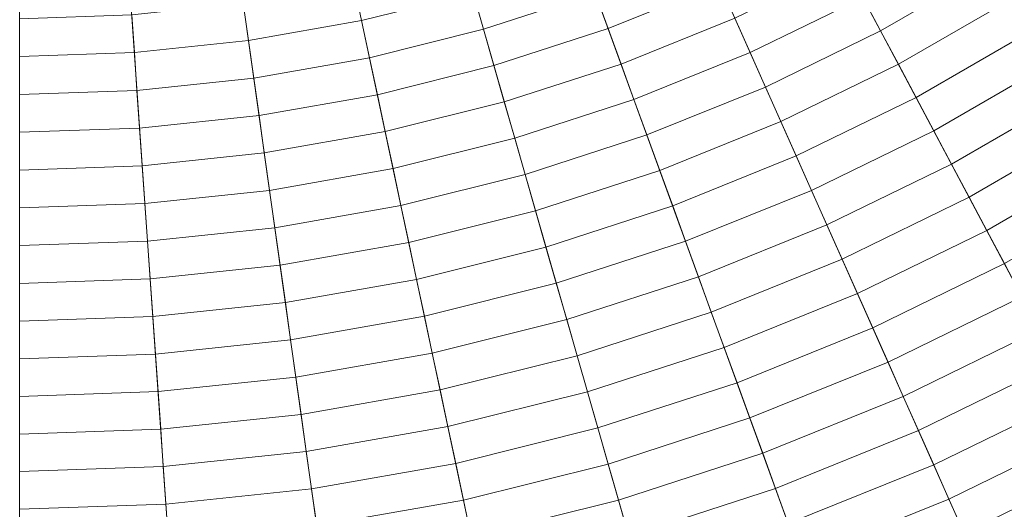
# Model space of a CAD drawing. Header units: centimetres. Extents: x -3.03 to 4.16, y -5.77 to 1.42.
# Tile 207 of 256: x 0.57 to 1.31, y -3.77 to -3.4. Entities that reach past the tile are written whole.
import ezdxf

# ---------------------------------------------------------------- set-up
doc = ezdxf.new("R2010")
doc.units = ezdxf.units.CM
doc.header["$LTSCALE"] = 2.54
doc.layers.add('Lucido design-1', color=7, linetype='Continuous')

# ---------------------------------------------------------------- blocks, each defined once
blk = doc.blocks.new('Gruppo-1')
at = {"color": 142, "linetype": 'Continuous', "lineweight": 9}
for points in [[(3.79946, -3.7537, 37.14766), (3.90163, -3.52424, 37.14766), (0.56704, -2.17698, 37.14766), (0.56698, -2.17712, 37.14766)], [(3.90163, -3.52424, 37.14766), (3.98754, -3.28821, 37.14766), (0.5671, -2.17684, 37.14766), (0.56704, -2.17698, 37.14766)], [(0.56504, -5.7748, 37.14766), (0.81607, -5.76603, 37.14766), (0.56519, -2.17833, 37.14766), (0.56504, -2.17833, 37.14766)], [(0.81607, -5.76603, 37.14766), (1.06587, -5.73977, 37.14766), (0.56534, -2.17831, 37.14766), (0.56519, -2.17833, 37.14766)], [(1.06587, -5.73977, 37.14766), (1.31324, -5.69616, 37.14766), (0.56549, -2.17828, 37.14766), (0.56534, -2.17831, 37.14766)], [(1.31324, -5.69616, 37.14766), (1.55696, -5.63539, 37.14766), (0.56564, -2.17825, 37.14766), (0.56549, -2.17828, 37.14766)], [(1.55696, -5.63539, 37.14766), (1.79584, -5.55777, 37.14766), (0.56578, -2.1782, 37.14766), (0.56564, -2.17825, 37.14766)], [(1.79584, -5.55777, 37.14766), (2.02873, -5.46368, 37.14766), (0.56592, -2.17815, 37.14766), (0.56578, -2.1782, 37.14766)], [(2.02873, -5.46368, 37.14766), (2.25449, -5.35357, 37.14766), (0.56606, -2.17808, 37.14766), (0.56592, -2.17815, 37.14766)], [(2.25449, -5.35357, 37.14766), (2.47202, -5.22798, 37.14766), (0.56619, -2.178, 37.14766), (0.56606, -2.17808, 37.14766)], [(2.47202, -5.22798, 37.14766), (2.68026, -5.08752, 37.14766), (0.56631, -2.17792, 37.14766), (0.56619, -2.178, 37.14766)], [(2.68026, -5.08752, 37.14766), (2.87819, -4.93288, 37.14766), (0.56643, -2.17783, 37.14766), (0.56631, -2.17792, 37.14766)], [(2.87819, -4.93288, 37.14766), (3.06486, -4.76481, 37.14766), (0.56654, -2.17773, 37.14766), (0.56643, -2.17783, 37.14766)], [(3.06486, -4.76481, 37.14766), (3.23934, -4.58412, 37.14766), (0.56665, -2.17762, 37.14766), (0.56654, -2.17773, 37.14766)], [(3.23934, -4.58412, 37.14766), (3.4008, -4.39171, 37.14766), (0.56674, -2.1775, 37.14766), (0.56665, -2.17762, 37.14766)], [(3.4008, -4.39171, 37.14766), (3.54844, -4.1885, 37.14766), (0.56683, -2.17738, 37.14766), (0.56674, -2.1775, 37.14766)], [(3.54844, -4.1885, 37.14766), (3.68154, -3.97548, 37.14766), (0.56691, -2.17725, 37.14766), (0.56683, -2.17738, 37.14766)], [(3.68154, -3.97548, 37.14766), (3.79946, -3.7537, 37.14766), (0.56698, -2.17712, 37.14766), (0.56691, -2.17725, 37.14766)], [(1.20583, -3.38131, 38.11948), (1.28833, -3.33368, 38.11948), (1.30353, -3.358, 38.11412), (1.21929, -3.40664, 38.11412)], [(0.81895, -3.37072, 38.14474), (0.90166, -3.35009, 38.14474), (0.90959, -3.37775, 38.13989), (0.82493, -3.39886, 38.13989)], [(0.90959, -3.37775, 38.13989), (0.99257, -3.35079, 38.13989), (1.0024, -3.37781, 38.13493), (0.91751, -3.40539, 38.13493)], [(1.0024, -3.37781, 38.13493), (1.08516, -3.34437, 38.13493), (1.09684, -3.37062, 38.12988), (1.01223, -3.40481, 38.12988)], [(1.10852, -3.39686, 38.12473), (1.19235, -3.35597, 38.12473), (1.20583, -3.38131, 38.11948), (1.1202, -3.42307, 38.11948)], [(1.21929, -3.40664, 38.11412), (1.30353, -3.358, 38.11412), (1.31872, -3.38231, 38.10867), (1.23275, -3.43194, 38.10867)], [(0.735, -3.38552, 38.14474), (0.81895, -3.37072, 38.14474), (0.82493, -3.39886, 38.13989), (0.73901, -3.41401, 38.13989)], [(1.01223, -3.40481, 38.12988), (1.09684, -3.37062, 38.12988), (1.10852, -3.39686, 38.12473), (1.02205, -3.43179, 38.12473)], [(0.82493, -3.39886, 38.13989), (0.90959, -3.37775, 38.13989), (0.91751, -3.40539, 38.13493), (0.83091, -3.42698, 38.13493)], [(0.91751, -3.40539, 38.13493), (1.0024, -3.37781, 38.13493), (1.01223, -3.40481, 38.12988), (0.92543, -3.43301, 38.12988)], [(1.1202, -3.42307, 38.11948), (1.20583, -3.38131, 38.11948), (1.21929, -3.40664, 38.11412), (1.13186, -3.44928, 38.11412)], [(0.65023, -3.39443, 38.14474), (0.735, -3.38552, 38.14474), (0.73901, -3.41401, 38.13989), (0.65224, -3.42313, 38.13989)], [(1.23275, -3.43194, 38.10867), (1.31872, -3.38231, 38.10867), (1.3339, -3.4066, 38.10312), (1.24619, -3.45723, 38.10312)], [(0.56504, -3.3974, 38.14474), (0.65023, -3.39443, 38.14474), (0.65224, -3.42313, 38.13989), (0.56504, -3.42617, 38.13989)], [(0.73901, -3.41401, 38.13989), (0.82493, -3.39886, 38.13989), (0.83091, -3.42698, 38.13493), (0.74301, -3.44248, 38.13493)], [(1.02205, -3.43179, 38.12473), (1.10852, -3.39686, 38.12473), (1.1202, -3.42307, 38.11948), (1.03187, -3.45876, 38.11948)], [(0.83091, -3.42698, 38.13493), (0.91751, -3.40539, 38.13493), (0.92543, -3.43301, 38.12988), (0.83688, -3.45509, 38.12988)], [(0.92543, -3.43301, 38.12988), (1.01223, -3.40481, 38.12988), (1.02205, -3.43179, 38.12473), (0.93335, -3.46062, 38.12473)], [(1.13186, -3.44928, 38.11412), (1.21929, -3.40664, 38.11412), (1.23275, -3.43194, 38.10867), (1.14352, -3.47546, 38.10867)], [(1.24619, -3.45723, 38.10312), (1.3339, -3.4066, 38.10312), (1.34907, -3.43087, 38.09747), (1.25963, -3.48251, 38.09747)], [(0.65224, -3.42313, 38.13989), (0.73901, -3.41401, 38.13989), (0.74301, -3.44248, 38.13493), (0.65424, -3.45181, 38.13493)], [(0.56504, -3.42617, 38.13989), (0.65224, -3.42313, 38.13989), (0.65424, -3.45181, 38.13493), (0.56504, -3.45492, 38.13493)], [(1.03187, -3.45876, 38.11948), (1.1202, -3.42307, 38.11948), (1.13186, -3.44928, 38.11412), (1.04168, -3.48571, 38.11412)], [(0.74301, -3.44248, 38.13493), (0.83091, -3.42698, 38.13493), (0.83688, -3.45509, 38.12988), (0.74701, -3.47094, 38.12988)], [(0.83688, -3.45509, 38.12988), (0.92543, -3.43301, 38.12988), (0.93335, -3.46062, 38.12473), (0.84285, -3.48318, 38.12473)], [(0.93335, -3.46062, 38.12473), (1.02205, -3.43179, 38.12473), (1.03187, -3.45876, 38.11948), (0.94126, -3.4882, 38.11948)], [(1.14352, -3.47546, 38.10867), (1.23275, -3.43194, 38.10867), (1.24619, -3.45723, 38.10312), (1.15517, -3.50163, 38.10312)], [(1.25963, -3.48251, 38.09747), (1.34907, -3.43087, 38.09747), (1.36422, -3.45513, 38.09173), (1.27306, -3.50776, 38.09173)], [(0.65424, -3.45181, 38.13493), (0.74301, -3.44248, 38.13493), (0.74701, -3.47094, 38.12988), (0.65625, -3.48048, 38.12988)], [(0.56504, -3.45492, 38.13493), (0.65424, -3.45181, 38.13493), (0.65625, -3.48048, 38.12988), (0.56504, -3.48366, 38.12988)], [(0.74701, -3.47094, 38.12988), (0.83688, -3.45509, 38.12988), (0.84285, -3.48318, 38.12473), (0.751, -3.49937, 38.12473)], [(1.04168, -3.48571, 38.11412), (1.13186, -3.44928, 38.11412), (1.14352, -3.47546, 38.10867), (1.05148, -3.51265, 38.10867)], [(1.27306, -3.50776, 38.09173), (1.36422, -3.45513, 38.09173), (1.37937, -3.47937, 38.08588), (1.28648, -3.533, 38.08588)], [(0.84285, -3.48318, 38.12473), (0.93335, -3.46062, 38.12473), (0.94126, -3.4882, 38.11948), (0.84882, -3.51125, 38.11948)], [(0.94126, -3.4882, 38.11948), (1.03187, -3.45876, 38.11948), (1.04168, -3.48571, 38.11412), (0.94917, -3.51577, 38.11412)], [(1.15517, -3.50163, 38.10312), (1.24619, -3.45723, 38.10312), (1.25963, -3.48251, 38.09747), (1.16681, -3.52778, 38.09747)], [(0.65625, -3.48048, 38.12988), (0.74701, -3.47094, 38.12988), (0.751, -3.49937, 38.12473), (0.65825, -3.50912, 38.12473)], [(1.05148, -3.51265, 38.10867), (1.14352, -3.47546, 38.10867), (1.15517, -3.50163, 38.10312), (1.06128, -3.53956, 38.10312)], [(0.56504, -3.48366, 38.12988), (0.65625, -3.48048, 38.12988), (0.65825, -3.50912, 38.12473), (0.56504, -3.51238, 38.12473)], [(0.751, -3.49937, 38.12473), (0.84285, -3.48318, 38.12473), (0.84882, -3.51125, 38.11948), (0.755, -3.52779, 38.11948)], [(0.94917, -3.51577, 38.11412), (1.04168, -3.48571, 38.11412), (1.05148, -3.51265, 38.10867), (0.95707, -3.54332, 38.10867)], [(1.16681, -3.52778, 38.09747), (1.25963, -3.48251, 38.09747), (1.27306, -3.50776, 38.09173), (1.17845, -3.55391, 38.09173)], [(1.28648, -3.533, 38.08588), (1.37937, -3.47937, 38.08588), (1.39451, -3.50359, 38.07993), (1.29989, -3.55822, 38.07993)], [(0.84882, -3.51125, 38.11948), (0.94126, -3.4882, 38.11948), (0.94917, -3.51577, 38.11412), (0.85478, -3.5393, 38.11412)], [(0.65825, -3.50912, 38.12473), (0.751, -3.49937, 38.12473), (0.755, -3.52779, 38.11948), (0.66025, -3.53775, 38.11948)], [(1.06128, -3.53956, 38.10312), (1.15517, -3.50163, 38.10312), (1.16681, -3.52778, 38.09747), (1.07107, -3.56646, 38.09747)], [(1.17845, -3.55391, 38.09173), (1.27306, -3.50776, 38.09173), (1.28648, -3.533, 38.08588), (1.19007, -3.58002, 38.08588)], [(1.29989, -3.55822, 38.07993), (1.39451, -3.50359, 38.07993), (1.40963, -3.5278, 38.07388), (1.31329, -3.58342, 38.07388)], [(0.56504, -3.51238, 38.12473), (0.65825, -3.50912, 38.12473), (0.66025, -3.53775, 38.11948), (0.56504, -3.54108, 38.11948)], [(0.755, -3.52779, 38.11948), (0.84882, -3.51125, 38.11948), (0.85478, -3.5393, 38.11412), (0.75899, -3.5562, 38.11412)], [(0.85478, -3.5393, 38.11412), (0.94917, -3.51577, 38.11412), (0.95707, -3.54332, 38.10867), (0.86074, -3.56734, 38.10867)], [(0.95707, -3.54332, 38.10867), (1.05148, -3.51265, 38.10867), (1.06128, -3.53956, 38.10312), (0.96496, -3.57086, 38.10312)], [(0.66025, -3.53775, 38.11948), (0.755, -3.52779, 38.11948), (0.75899, -3.5562, 38.11412), (0.66225, -3.56636, 38.11412)], [(1.07107, -3.56646, 38.09747), (1.16681, -3.52778, 38.09747), (1.17845, -3.55391, 38.09173), (1.08085, -3.59334, 38.09173)], [(0.56504, -3.54108, 38.11948), (0.66025, -3.53775, 38.11948), (0.66225, -3.56636, 38.11412), (0.56504, -3.56976, 38.11412)], [(1.19007, -3.58002, 38.08588), (1.28648, -3.533, 38.08588), (1.29989, -3.55822, 38.07993), (1.20169, -3.60611, 38.07993)], [(0.75899, -3.5562, 38.11412), (0.85478, -3.5393, 38.11412), (0.86074, -3.56734, 38.10867), (0.76298, -3.58458, 38.10867)], [(0.86074, -3.56734, 38.10867), (0.95707, -3.54332, 38.10867), (0.96496, -3.57086, 38.10312), (0.8667, -3.59536, 38.10312)], [(0.96496, -3.57086, 38.10312), (1.06128, -3.53956, 38.10312), (1.07107, -3.56646, 38.09747), (0.97285, -3.59837, 38.09747)], [(0.66225, -3.56636, 38.11412), (0.75899, -3.5562, 38.11412), (0.76298, -3.58458, 38.10867), (0.66425, -3.59496, 38.10867)], [(1.08085, -3.59334, 38.09173), (1.17845, -3.55391, 38.09173), (1.19007, -3.58002, 38.08588), (1.09062, -3.6202, 38.08588)], [(1.20169, -3.60611, 38.07993), (1.29989, -3.55822, 38.07993), (1.31329, -3.58342, 38.07388), (1.2133, -3.63219, 38.07388)], [(0.56504, -3.56976, 38.11412), (0.66225, -3.56636, 38.11412), (0.66425, -3.59496, 38.10867), (0.56504, -3.59842, 38.10867)], [(0.76298, -3.58458, 38.10867), (0.86074, -3.56734, 38.10867), (0.8667, -3.59536, 38.10312), (0.76697, -3.61294, 38.10312)], [(0.97285, -3.59837, 38.09747), (1.07107, -3.56646, 38.09747), (1.08085, -3.59334, 38.09173), (0.98073, -3.62587, 38.09173)], [(0.8667, -3.59536, 38.10312), (0.96496, -3.57086, 38.10312), (0.97285, -3.59837, 38.09747), (0.87265, -3.62336, 38.09747)], [(1.09062, -3.6202, 38.08588), (1.19007, -3.58002, 38.08588), (1.20169, -3.60611, 38.07993), (1.10039, -3.64704, 38.07993)], [(1.2133, -3.63219, 38.07388), (1.31329, -3.58342, 38.07388), (1.32668, -3.60861, 38.06774), (1.2249, -3.65825, 38.06774)], [(0.66425, -3.59496, 38.10867), (0.76298, -3.58458, 38.10867), (0.76697, -3.61294, 38.10312), (0.66625, -3.62353, 38.10312)], [(0.56504, -3.59842, 38.10867), (0.66425, -3.59496, 38.10867), (0.66625, -3.62353, 38.10312), (0.56504, -3.62706, 38.10312)], [(0.76697, -3.61294, 38.10312), (0.8667, -3.59536, 38.10312), (0.87265, -3.62336, 38.09747), (0.77095, -3.64129, 38.09747)], [(0.87265, -3.62336, 38.09747), (0.97285, -3.59837, 38.09747), (0.98073, -3.62587, 38.09173), (0.8786, -3.65134, 38.09173)], [(0.98073, -3.62587, 38.09173), (1.08085, -3.59334, 38.09173), (1.09062, -3.6202, 38.08588), (0.98861, -3.65335, 38.08588)], [(0.66625, -3.62353, 38.10312), (0.76697, -3.61294, 38.10312), (0.77095, -3.64129, 38.09747), (0.66825, -3.65208, 38.09747)], [(1.10039, -3.64704, 38.07993), (1.20169, -3.60611, 38.07993), (1.2133, -3.63219, 38.07388), (1.11016, -3.67386, 38.07388)], [(1.2249, -3.65825, 38.06774), (1.32668, -3.60861, 38.06774), (1.34006, -3.63377, 38.0615), (1.23649, -3.68428, 38.0615)], [(0.98861, -3.65335, 38.08588), (1.09062, -3.6202, 38.08588), (1.10039, -3.64704, 38.07993), (0.99649, -3.6808, 38.07993)], [(0.56504, -3.62706, 38.10312), (0.66625, -3.62353, 38.10312), (0.66825, -3.65208, 38.09747), (0.56504, -3.65569, 38.09747)], [(0.77095, -3.64129, 38.09747), (0.87265, -3.62336, 38.09747), (0.8786, -3.65134, 38.09173), (0.77493, -3.66961, 38.09173)], [(0.8786, -3.65134, 38.09173), (0.98073, -3.62587, 38.09173), (0.98861, -3.65335, 38.08588), (0.88454, -3.67929, 38.08588)], [(1.11016, -3.67386, 38.07388), (1.2133, -3.63219, 38.07388), (1.2249, -3.65825, 38.06774), (1.11991, -3.70066, 38.06774)], [(1.23649, -3.68428, 38.0615), (1.34006, -3.63377, 38.0615), (1.35343, -3.65891, 38.05515), (1.24808, -3.7103, 38.05515)], [(0.66825, -3.65208, 38.09747), (0.77095, -3.64129, 38.09747), (0.77493, -3.66961, 38.09173), (0.67024, -3.68062, 38.09173)], [(0.99649, -3.6808, 38.07993), (1.10039, -3.64704, 38.07993), (1.11016, -3.67386, 38.07388), (1.00435, -3.70824, 38.07388)], [(0.56504, -3.65569, 38.09747), (0.66825, -3.65208, 38.09747), (0.67024, -3.68062, 38.09173), (0.56504, -3.68429, 38.09173)], [(0.77493, -3.66961, 38.09173), (0.8786, -3.65134, 38.09173), (0.88454, -3.67929, 38.08588), (0.77891, -3.69792, 38.08588)], [(0.88454, -3.67929, 38.08588), (0.98861, -3.65335, 38.08588), (0.99649, -3.6808, 38.07993), (0.89048, -3.70723, 38.07993)], [(1.11991, -3.70066, 38.06774), (1.2249, -3.65825, 38.06774), (1.23649, -3.68428, 38.0615), (1.12966, -3.72745, 38.0615)], [(1.24808, -3.7103, 38.05515), (1.35343, -3.65891, 38.05515), (1.36679, -3.68404, 38.04871), (1.25965, -3.73629, 38.04871)], [(0.67024, -3.68062, 38.09173), (0.77493, -3.66961, 38.09173), (0.77891, -3.69792, 38.08588), (0.67224, -3.70913, 38.08588)], [(0.56504, -3.68429, 38.09173), (0.67024, -3.68062, 38.09173), (0.67224, -3.70913, 38.08588), (0.56504, -3.71288, 38.08588)], [(0.77891, -3.69792, 38.08588), (0.88454, -3.67929, 38.08588), (0.89048, -3.70723, 38.07993), (0.78288, -3.72621, 38.07993)], [(0.89048, -3.70723, 38.07993), (0.99649, -3.6808, 38.07993), (1.00435, -3.70824, 38.07388), (0.89641, -3.73515, 38.07388)], [(1.00435, -3.70824, 38.07388), (1.11016, -3.67386, 38.07388), (1.11991, -3.70066, 38.06774), (1.01222, -3.73566, 38.06774)], [(1.12966, -3.72745, 38.0615), (1.23649, -3.68428, 38.0615), (1.24808, -3.7103, 38.05515), (1.1394, -3.75421, 38.05515)], [(1.25965, -3.73629, 38.04871), (1.36679, -3.68404, 38.04871), (1.38014, -3.70914, 38.04217), (1.27122, -3.76227, 38.04217)], [(0.67224, -3.70913, 38.08588), (0.77891, -3.69792, 38.08588), (0.78288, -3.72621, 38.07993), (0.67423, -3.73763, 38.07993)], [(1.01222, -3.73566, 38.06774), (1.11991, -3.70066, 38.06774), (1.12966, -3.72745, 38.0615), (1.02007, -3.76305, 38.0615)], [(0.56504, -3.71288, 38.08588), (0.67224, -3.70913, 38.08588), (0.67423, -3.73763, 38.07993), (0.56504, -3.74144, 38.07993)], [(0.78288, -3.72621, 38.07993), (0.89048, -3.70723, 38.07993), (0.89641, -3.73515, 38.07388), (0.78686, -3.75447, 38.07388)], [(0.89641, -3.73515, 38.07388), (1.00435, -3.70824, 38.07388), (1.01222, -3.73566, 38.06774), (0.90234, -3.76305, 38.06774)], [(1.1394, -3.75421, 38.05515), (1.24808, -3.7103, 38.05515), (1.25965, -3.73629, 38.04871), (1.14913, -3.78095, 38.04871)], [(1.27122, -3.76227, 38.04217), (1.38014, -3.70914, 38.04217), (1.39348, -3.73423, 38.03553), (1.28277, -3.78822, 38.03553)], [(0.67423, -3.73763, 38.07993), (0.78288, -3.72621, 38.07993), (0.78686, -3.75447, 38.07388), (0.67622, -3.7661, 38.07388)], [(1.02007, -3.76305, 38.0615), (1.12966, -3.72745, 38.0615), (1.1394, -3.75421, 38.05515), (1.02792, -3.79043, 38.05515)], [(0.56504, -3.74144, 38.07993), (0.67423, -3.73763, 38.07993), (0.67622, -3.7661, 38.07388), (0.56504, -3.76998, 38.07388)], [(0.78686, -3.75447, 38.07388), (0.89641, -3.73515, 38.07388), (0.90234, -3.76305, 38.06774), (0.79083, -3.78271, 38.06774)], [(0.90234, -3.76305, 38.06774), (1.01222, -3.73566, 38.06774), (1.02007, -3.76305, 38.0615), (0.90827, -3.79093, 38.0615)], [(1.14913, -3.78095, 38.04871), (1.25965, -3.73629, 38.04871), (1.27122, -3.76227, 38.04217), (1.15886, -3.80767, 38.04217)], [(1.28277, -3.78822, 38.03553), (1.39348, -3.73423, 38.03553), (1.4068, -3.75929, 38.02879), (1.29432, -3.81416, 38.02879)], [(0.67622, -3.7661, 38.07388), (0.78686, -3.75447, 38.07388), (0.79083, -3.78271, 38.06774), (0.67821, -3.79455, 38.06774)], [(1.02792, -3.79043, 38.05515), (1.1394, -3.75421, 38.05515), (1.14913, -3.78095, 38.04871), (1.03576, -3.81778, 38.04871)], [(0.79083, -3.78271, 38.06774), (0.90234, -3.76305, 38.06774), (0.90827, -3.79093, 38.0615), (0.79479, -3.81094, 38.0615)], [(0.90827, -3.79093, 38.0615), (1.02007, -3.76305, 38.0615), (1.02792, -3.79043, 38.05515), (0.91419, -3.81878, 38.05515)], [(1.15886, -3.80767, 38.04217), (1.27122, -3.76227, 38.04217), (1.28277, -3.78822, 38.03553), (1.16857, -3.83436, 38.03553)], [(1.29432, -3.81416, 38.02879), (1.4068, -3.75929, 38.02879), (1.42012, -3.78434, 38.02196), (1.30586, -3.84007, 38.02196)], [(0.56504, -3.76998, 38.07388), (0.67622, -3.7661, 38.07388), (0.67821, -3.79455, 38.06774), (0.56504, -3.7985, 38.06774)]]:
    blk.add_3dface(points, dxfattribs=at)

msp = doc.modelspace()

# ---------------------------------------------------------------- block references
at = {"layer": 'Lucido design-1', "color": 7}
msp.add_blockref('Gruppo-1', (0, 0), dxfattribs=at)

doc.saveas('drawing.dxf')
